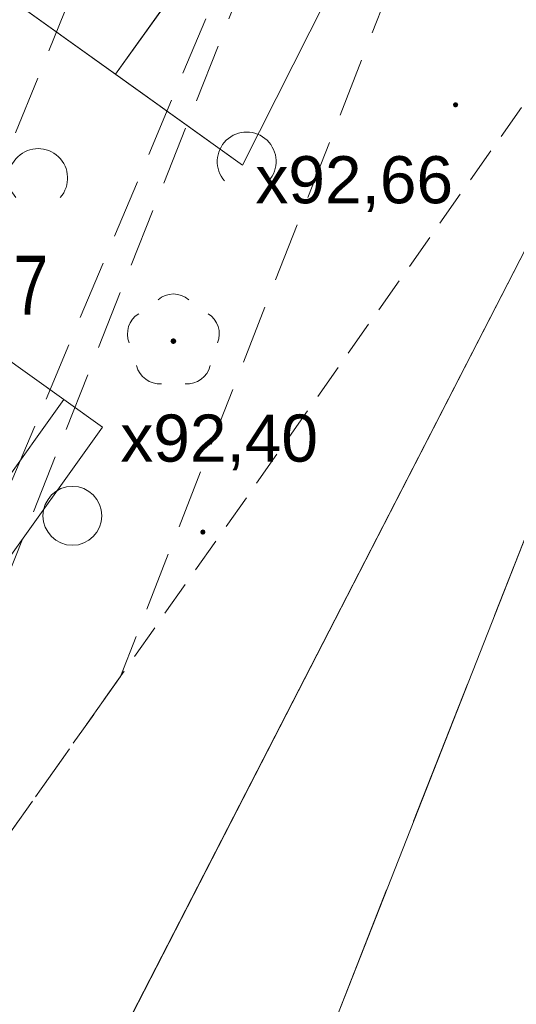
# Model space of a CAD drawing. Header units: metres. Extents: x 6541766 to 6542178, y 5894743 to 5895314.
# Tile 34 of 77: x 6541948 to 6541957, y 5895183 to 5895200. Entities that reach past the tile are written whole.
import ezdxf

# ---------------------------------------------------------------- set-up
doc = ezdxf.new("R2010")
doc.units = ezdxf.units.M
for name, pattern in [('1.0_0.5', [1.5, 1, -0.5]), ('2', [0.9, 0.6, -0.3]), ('DASHED', [0.75, 0.5, -0.25])]:
    doc.linetypes.add(name, pattern=pattern)
for name, color, linetype in [('211-numer działki ewidencyjnej', 7, 'Continuous'), ('zadrzewienie  zakrzewienie', 7, 'Continuous'), ('Zakres', 7, 'Continuous')]:
    doc.layers.add(name, color=color, linetype=linetype)
for name, color, linetype, lineweight in [('A-OPIS', 4, 'Continuous', 20), ('A-OZNACZENIA', 7, 'Continuous', 15), ('A-PZT', 4, 'Continuous', 9), ('IE - podklad', 8, 'Continuous', 9)]:
    doc.layers.add(name, color=color, linetype=linetype, lineweight=lineweight)
doc.layers.add('A-ZIELŃ - PROJ -B', color=7, linetype='Continuous', lineweight=13, true_color=0x91c200)
doc.styles.add('MtXpl_Arial39', font='arial.ttf', dxfattribs={"height": 0.2})
doc.styles.add('MtXpl_Arial40', font='arial.ttf', dxfattribs={"height": 0.2})

# ---------------------------------------------------------------- blocks, each defined once
blk = doc.blocks.new('blok - podklad szary rfqfqw')
at = {"color": 8, "linetype": 'Continuous', "lineweight": 9}
blk.add_circle((6541949.096, 5895191.636), 0.5, dxfattribs=at)
for centre, radius, start, end in [((6541952.054, 5895197.647), 0.5, 318.85, 221.162), ((6541948.514, 5895197.367), 0.5, 318.85, 221.162), ((6541950.81, 5895195), 0.4, 49.272, 130.728), ((6541950.43, 5895194.724), 0.4, 121.308, 202.548), ((6541951.19, 5895194.724), 0.4, 337.452, 58.692), ((6541950.575, 5895194.276), 0.4, 193.221, 274.871), ((6541951.045, 5895194.276), 0.4, 265.129, 346.779)]:
    blk.add_arc(centre, radius, start, end, dxfattribs=at)
at = {"color": 8, "linetype": 'Continuous', "lineweight": 9, "extrusion": (0, 0, -1)}
for points in [[(-6541955.568, 5895198.578), (-6541955.568, 5895198.642), (-6541955.555, 5895198.61)], [(-6541955.568, 5895198.642), (-6541955.6, 5895198.565), (-6541955.6, 5895198.655)], [(-6541955.568, 5895198.642), (-6541955.568, 5895198.578), (-6541955.6, 5895198.565)], [(-6541955.6, 5895198.655), (-6541955.6, 5895198.565), (-6541955.632, 5895198.578)], [(-6541955.6, 5895198.655), (-6541955.632, 5895198.578), (-6541955.632, 5895198.642)], [(-6541955.632, 5895198.642), (-6541955.632, 5895198.578), (-6541955.645, 5895198.61)], [(-6541950.775, 5895194.565), (-6541950.775, 5895194.635), (-6541950.76, 5895194.6)], [(-6541950.775, 5895194.635), (-6541950.81, 5895194.55), (-6541950.81, 5895194.65)], [(-6541950.775, 5895194.635), (-6541950.775, 5895194.565), (-6541950.81, 5895194.55)], [(-6541950.81, 5895194.65), (-6541950.81, 5895194.55), (-6541950.845, 5895194.565)], [(-6541950.81, 5895194.65), (-6541950.845, 5895194.565), (-6541950.845, 5895194.635)], [(-6541950.845, 5895194.635), (-6541950.845, 5895194.565), (-6541950.86, 5895194.6)], [(-6541951.278, 5895191.328), (-6541951.278, 5895191.392), (-6541951.265, 5895191.36)], [(-6541951.278, 5895191.392), (-6541951.31, 5895191.315), (-6541951.31, 5895191.405)], [(-6541951.278, 5895191.392), (-6541951.278, 5895191.328), (-6541951.31, 5895191.315)], [(-6541951.31, 5895191.405), (-6541951.31, 5895191.315), (-6541951.342, 5895191.328)], [(-6541951.31, 5895191.405), (-6541951.342, 5895191.328), (-6541951.342, 5895191.392)], [(-6541951.342, 5895191.392), (-6541951.342, 5895191.328), (-6541951.355, 5895191.36)]]:
    blk.add_solid(points, dxfattribs=at)
at = {"layer": 'A-OZNACZENIA', "color": 8, "linetype": 'DASHED', "lineweight": 9, "ltscale": 5}
blk.add_line((6541990.13, 5895276.02), (6541927.31, 5895116.37), dxfattribs=at)
at = {"layer": 'A-PZT', "color": 8, "lineweight": 9}
for p, q in [((6541946.392, 5895175.952), (6541963.853, 5895209.909)), ((6541963.858, 5895209.92), (6541946.394, 5895175.951)), ((6541949.825, 5895199.13), (6541955.655, 5895207.255)), ((6541956.539, 5895206.621), (6541951.981, 5895197.584)), ((6541951.981, 5895197.584), (6541956.539, 5895206.621)), ((6541939.675, 5895206.412), (6541951.981, 5895197.584)), ((6541949.825, 5895199.13), (6541952.74, 5895203.193)), ((6541949.606, 5895193.138), (6541936.758, 5895202.346)), ((6541947.794, 5895200.588), (6541949.825, 5895199.13)), ((6541951.981, 5895197.584), (6541949.825, 5895199.13)), ((6541948.95, 5895193.608), (6541946.918, 5895195.065)), ((6541943.125, 5895185.48), (6541948.95, 5895193.608)), ((6541946.037, 5895189.544), (6541948.95, 5895193.608)), ((6541948.95, 5895193.608), (6541949.606, 5895193.138)), ((6541949.606, 5895193.138), (6541943.781, 5895185.01)), ((6541943.781, 5895185.01), (6541949.606, 5895193.138))]:
    blk.add_line(p, q, dxfattribs=at)
at = {"layer": 'A-ZIELŃ - PROJ -B', "color": 8, "lineweight": 9}
for p, q in [((6541927.31, 5895116.37), (6541964.081, 5895209.818)), ((6541963.853, 5895209.909), (6541946.394, 5895175.951))]:
    blk.add_line(p, q, dxfattribs=at)
at = {"layer": 'zadrzewienie  zakrzewienie', "color": 8, "linetype": '1.0_0.5', "lineweight": 9}
for p, q in [((6541944.74, 5895189.8), (6541956.29, 5895218.21)), ((6541958.91, 5895218.05), (6541946.71, 5895189)), ((6541944.01, 5895180.55), (6541956.25, 5895211.41)), ((6541958.38, 5895210.54), (6541949.91, 5895188.91)), ((6541949.91, 5895188.91), (6541944.01, 5895180.55))]:
    blk.add_line(p, q, dxfattribs=at)
at = {"layer": 'Zakres', "color": 8, "linetype": '2', "lineweight": 9}
blk.add_line((6541918.51, 5895144.38), (6541965.96, 5895211.67), dxfattribs=at)
blk.add_line((6541918.51, 5895144.38), (6541965.96, 5895211.67), dxfattribs=at)
blk.add_line((6541918.51, 5895144.38), (6541965.96, 5895211.67), dxfattribs=at)
blk.add_line((6541918.51, 5895144.38), (6541965.96, 5895211.67), dxfattribs=at)
at = {"layer": '211-numer działki ewidencyjnej', "color": 8, "linetype": 'Continuous', "lineweight": 9, "width": 0.79}
blk.add_text('427', height=1, dxfattribs=at).set_placement((6541946.92, 5895195.05))
at = {"layer": 'A-OPIS', "color": 8, "lineweight": 9}
for s, style, p in [('x92,66', 'MtXpl_Arial39', (6541952.203, 5895196.939)), ('x92,40', 'MtXpl_Arial40', (6541949.91, 5895192.555))]:
    blk.add_text(s, height=0.8, dxfattribs=dict(at, style=style)).set_placement(p)

msp = doc.modelspace()

# ---------------------------------------------------------------- block references
at = {"layer": 'IE - podklad'}
msp.add_blockref('blok - podklad szary rfqfqw', (0, 0), dxfattribs=at)

doc.saveas('drawing.dxf')
